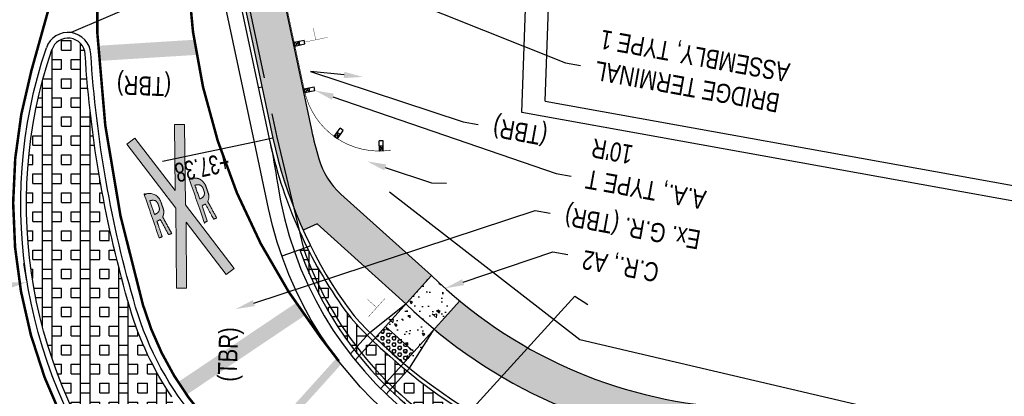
# Model space of a CAD drawing. Header units: feet. Extents: x 161194 to 165526, y 286511 to 289383.
# Tile 12 of 34: x 161402 to 161531, y 289077 to 289127. Entities that reach past the tile are written whole.
import ezdxf
from ezdxf import colors
from ezdxf.entities.mleader import LeaderData, LeaderLine
from ezdxf.lldxf.tags import DXFTag
from ezdxf.math import Vec2, Vec3

# ---------------------------------------------------------------- set-up
doc = ezdxf.new("R2010")
doc.units = ezdxf.units.FT
doc.header["$MEASUREMENT"] = 0
doc.linetypes.add('constlimit', pattern=[0])
doc.layers.add('DR_P_Storm_Sewer', color=1, linetype='Continuous', true_color=0xff0000)
for name, color, linetype in [('DR_P_Text', 1, 'Continuous'), ('DR_P_Underdrain', 1, 'Continuous'), ('PM_P_Cells', 7, 'Continuous'), ('PM_P_Edge_Line', 7, 'Continuous'), ('PM_X_Cells', 251, 'Continuous'), ('PV_P_Curb', 6, 'Continuous'), ('PV_P_EOP', 7, 'Continuous'), ('PV_P_Walk', 4, 'Continuous'), ('RD_P_GR_Rt', 1, 'grrtpr'), ('RD_P_Text', 1, 'Continuous'), ('RW_P_Const_Limits', 30, 'constlimit'), ('RW_P_Esmt_TMP', 8, 'esmtmppr'), ('RW_P_Fee_RW', 10, 'rowpr'), ('SC_Shading1', 247, 'Continuous'), ('SC_Shading2', 255, 'Continuous'), ('SN_P_Signs', 1, 'Continuous')]:
    doc.layers.add(name, color=color, linetype=linetype)
doc.styles.add('Slanted', font='font31.shx', dxfattribs={"height": 0.1})
doc.styles.add('Slanted-Normal', font='font31.shx', dxfattribs={"height": 0.1})
doc.styles.get("Standard").update_dxf_attribs({"font": 'font31.shx'})
doc.linetypes.add('esmtmppr', pattern='A,1.95,-0.05,["TMP",Slanted,S=1,R=0,X=0,Y=-0.06],-0.35,1.95', length=4.3)
tags = doc.linetypes.add('grrtpr', pattern='A,0.18,["●",Standard,S=0.134,R=0,X=0,Y=-0.0925],0.135', length=0.315).pattern_tags.tags
tags[4] = DXFTag(74, 10)
doc.linetypes.add('rowpr', pattern='A,1.95,-0.05,["R/W",Slanted,S=1,R=0,X=0,Y=-0.06],-0.4,1.95', length=4.35)
doc.dimstyles.new('COEC', dxfattribs={"dimscale": 13.9, "dimtxt": 0.18, "dimasz": 0.18, "dimexe": 0.18, "dimexo": 0.0625, "dimgap": 0.09, "dimtad": 1, "dimzin": 0, "dimdsep": 46, "dimtxsty": 'Standard', "dimcen": 0.09, "dimclrd": 256, "dimclre": 256, "dimclrt": 256, "dimaunit": 1, "dimadec": 4, "dimazin": 0, "dimtfac": 1, "dimtofl": 0, "dimtmove": 0, "dimatfit": 3, "dimfxl": 1, "dimtolj": 1, "dimtzin": 0, "dimlwd": -1, "dimlwe": -1, "dimarcsym": 0})
pattern_1 = [(90, (0, 0), (-5, 3.061616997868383e-16), []), (90, (1.25, 0), (-5, 3.061616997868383e-16), []), (0, (0, 0), (0, 5), [-1.25, 1.25]), (0, (0, 1.25), (0, 5), [-1.25, 1.25]), (0, (0, 2.5), (0, 5), [1.25, -1.25]), (0, (0, 3.75), (0, 5), [1.25, -1.25]), (90, (2.5, 0), (-5, 3.061616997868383e-16), [1.25, -1.25]), (90, (3.75, 0), (-5, 3.061616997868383e-16), [1.25, -1.25])]

# ---------------------------------------------------------------- blocks, each defined once
blk = doc.blocks.new('PMRR8')
at = {"layer": 'PM_X_Cells', "color": 7, "linetype": 'Continuous', "lineweight": 0, "flags": 128}
blk.add_lwpolyline([(0, 0.6666666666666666), (10, 4), (10.42163702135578, 2.735088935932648), (2.216370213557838, 0), (10.42163702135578, -2.735088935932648), (10, -4), (0, -0.6666666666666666), (-10, -4), (-10.42163702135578, -2.735088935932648), (-2.216370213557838, -6.063298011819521e-16), (-10.42163702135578, 2.735088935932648), (-10, 4), (0, 0.6666666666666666)], close=True, dxfattribs=at)
at = {"layer": 'PM_X_Cells', "color": 7, "linetype": 'Continuous', "lineweight": 0}
for points, weights, knots in [([(-3, 4.000000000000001), (0, 4.000000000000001), (3, 4), (3, 3.79775608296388), (3, 3.59551216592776), (2.849611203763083, 2.931794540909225), (2.490694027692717, 2.635821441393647), (2.012222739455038, 2.301870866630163), (1.500670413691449, 2.250000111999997), (0.9692050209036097, 2.250000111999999), (0.4377396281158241, 2.250000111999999), (-0.08592332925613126, 2.241882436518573), (-0.553968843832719, 2.670078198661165), (-1.776984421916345, 2.460039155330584), (-3, 2.250000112), (-3, 2.469718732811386), (-3, 2.689437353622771), (-1.884713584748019, 2.880975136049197), (-0.7694271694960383, 3.072512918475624), (-0.7694835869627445, 3.072503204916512), (-0.7695400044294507, 3.0724934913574), (-0.829025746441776, 3.306132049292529), (-0.842697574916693, 3.56250002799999), (-1.921348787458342, 3.562500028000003), (-3, 3.562500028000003), (-3, 3.781250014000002), (-3, 4.000000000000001)], [1, 1, 1, 1, 1, 0.9297229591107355, 1, 0.988004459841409, 1, 1, 1, 0.9720886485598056, 1, 1, 1, 1, 1, 1, 1, 1, 1, 0.9857846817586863, 1, 1, 1, 1, 1], [0, 0, 0, 0.07692307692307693, 0.07692307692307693, 0.1538461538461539, 0.1538461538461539, 0.2307692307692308, 0.2307692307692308, 0.3076923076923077, 0.3076923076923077, 0.3846153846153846, 0.3846153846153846, 0.4615384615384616, 0.4615384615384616, 0.5384615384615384, 0.5384615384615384, 0.6153846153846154, 0.6153846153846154, 0.6923076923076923, 0.6923076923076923, 0.7692307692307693, 0.7692307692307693, 0.8461538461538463, 0.8461538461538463, 0.9230769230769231, 0.9230769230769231, 1, 1, 1]), ([(0.09365853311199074, 3.562500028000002), (1.049787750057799, 3.562500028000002), (2.005916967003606, 3.562500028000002), (1.985371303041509, 3.048947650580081), (1.726718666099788, 2.842006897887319), (1.485813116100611, 2.679944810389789), (1.229060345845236, 2.687500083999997), (1.049787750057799, 2.687500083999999), (0.8705151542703, 2.687500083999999), (0.6137623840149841, 2.679944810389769), (0.3728568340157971, 2.842006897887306), (0.1142041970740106, 3.048947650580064), (0.09365853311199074, 3.562500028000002)], [1, 1, 1, 0.856571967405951, 1, 0.9829663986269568, 1, 1, 1, 0.9829663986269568, 1, 0.856571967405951, 1], [0, 0, 0, 0.1666666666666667, 0.1666666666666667, 0.3333333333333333, 0.3333333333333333, 0.5, 0.5, 0.6666666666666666, 0.6666666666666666, 0.8333333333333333, 0.8333333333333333, 1, 1, 1]), ([(3, -2.250000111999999), (0, -2.250000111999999), (-3, -2.250000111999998), (-3, -2.468750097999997), (-3, -2.687500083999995), (-1.921348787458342, -2.687500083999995), (-0.8426975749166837, -2.687500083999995), (-0.829025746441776, -2.943868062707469), (-0.7695400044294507, -3.177506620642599), (-0.7694835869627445, -3.177496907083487), (-0.7694271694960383, -3.177487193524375), (-1.884713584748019, -3.369024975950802), (-3, -3.560562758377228), (-3, -3.780281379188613), (-3, -3.999999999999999), (-1.776984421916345, -3.789960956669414), (-0.5539688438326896, -3.57992191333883), (-0.08592332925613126, -4.008117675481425), (0.437739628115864, -4.000000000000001), (0.9692050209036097, -4), (1.500670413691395, -4), (2.012222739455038, -3.948129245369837), (2.490694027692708, -3.614178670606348), (2.849611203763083, -3.318205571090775), (3.000000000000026, -2.654487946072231), (3, -2.452244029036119), (3, -2.250000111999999)], [1, 1, 1, 1, 1, 1, 1, 0.9857846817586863, 1, 1, 1, 1, 1, 1, 1, 1, 1, 0.9720886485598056, 1, 1, 1, 0.988004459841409, 1, 0.9297229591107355, 1, 1, 1], [0, 0, 0, 0.07692307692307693, 0.07692307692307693, 0.1538461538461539, 0.1538461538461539, 0.2307692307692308, 0.2307692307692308, 0.3076923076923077, 0.3076923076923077, 0.3846153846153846, 0.3846153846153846, 0.4615384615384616, 0.4615384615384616, 0.5384615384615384, 0.5384615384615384, 0.6153846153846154, 0.6153846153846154, 0.6923076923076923, 0.6923076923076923, 0.7692307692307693, 0.7692307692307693, 0.8461538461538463, 0.8461538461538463, 0.9230769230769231, 0.9230769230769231, 1, 1, 1]), ([(0.09365853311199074, -2.687500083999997), (1.049787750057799, -2.687500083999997), (2.005916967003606, -2.687500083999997), (1.985371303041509, -3.201052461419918), (1.726718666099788, -3.40799321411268), (1.485813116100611, -3.57005530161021), (1.229060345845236, -3.562500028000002), (1.049787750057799, -3.562500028), (0.8705151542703, -3.562500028), (0.6137623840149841, -3.570055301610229), (0.3728568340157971, -3.407993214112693), (0.1142041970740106, -3.201052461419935), (0.09365853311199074, -2.687500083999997)], [1, 1, 1, 0.856571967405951, 1, 0.9829663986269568, 1, 1, 1, 0.9829663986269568, 1, 0.856571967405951, 1], [0, 0, 0, 0.1666666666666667, 0.1666666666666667, 0.3333333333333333, 0.3333333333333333, 0.5, 0.5, 0.6666666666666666, 0.6666666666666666, 0.8333333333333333, 0.8333333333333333, 1, 1, 1])]:
    blk.add_rational_spline(points, weights, degree=2, knots=knots, dxfattribs=at)
blk = doc.blocks.new('*D1306')
at = {"layer": 'Defpoints', "color": 0, "transparency": 16777216}
for p in [(161402.9782644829, 289092.0298282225), (161403.1237642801, 289091.2052457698), (161389.3367522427, 289088.7724903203)]:
    blk.add_point(p, dxfattribs=at)
at = {"layer": 'DR_P_Text', "transparency": 16777216}
for p, q in [((161402.9499960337, 289092.1900323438), (161402.543843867, 289094.4917946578)), ((161389.1629839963, 289089.7572768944), (161388.7568318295, 289092.0590392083)), ((161391.6532188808, 289090.031493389), (161400.5162980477, 289091.5954076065))]:
    blk.add_line(p, q, dxfattribs=at)
for points in [[(161400.4438946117, 289092.0057353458), (161400.5887014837, 289091.1850798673), (161402.9782644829, 289092.0298282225)], [(161391.5808154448, 289090.4418211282), (161391.7256223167, 289089.6211656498), (161389.1912524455, 289089.597072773)]]:
    blk.add_solid(points, dxfattribs=at)
at = {"layer": 'DR_P_Text', "transparency": 16777216, "insert": (161395.6937799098, 289093.0292202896), "char_height": 2.5, "attachment_point": 5, "rotation": 190.0069856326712}
blk.add_mtext("\\A1;{\\W0.8;14.0'}", dxfattribs=at)

msp = doc.modelspace()

# ---------------------------------------------------------------- hatches: boundary and pattern name
at = {"layer": 'PM_P_Cells'}
h = msp.add_hatch(color=256, dxfattribs=at)
h.dxf.hatch_style = 1
edge = h.paths.add_edge_path(flags=17)
edge.add_spline(control_points=[(161420.3027064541, 289097.8474244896), (161419.3270930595, 289100.6843556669), (161418.3514796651, 289103.5212868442), (161418.5427303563, 289103.5870574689), (161418.7339810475, 289103.6528280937), (161419.4105285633, 289103.7264578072), (161419.807135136, 289103.483301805), (161420.278534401, 289103.1394406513), (161420.4939447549, 289102.6725630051), (161420.6667796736, 289102.1699860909), (161420.8396145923, 289101.6674091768), (161421.0175885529, 289101.174850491), (161420.7648784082, 289100.5929950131), (161421.3612306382, 289099.5047636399), (161421.9575828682, 289098.4165322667), (161421.749807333, 289098.3450787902), (161421.5420317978, 289098.2736253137), (161420.9982091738, 289099.2659999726), (161420.4543865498, 289100.2583746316), (161420.4544140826, 289100.2583244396), (161420.4544416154, 289100.2582742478), (161420.2528478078, 289100.1260416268), (161420.014861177, 289100.0297409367), (161420.3656433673, 289099.0097211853), (161420.7164255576, 289097.9897014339), (161420.5095660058, 289097.9185629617), (161420.3027064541, 289097.8474244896)], knot_values=[0, 0, 0, 0.07692307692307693, 0.07692307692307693, 0.1538461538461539, 0.1538461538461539, 0.2307692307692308, 0.2307692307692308, 0.3076923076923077, 0.3076923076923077, 0.3846153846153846, 0.3846153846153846, 0.4615384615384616, 0.4615384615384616, 0.5384615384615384, 0.5384615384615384, 0.6153846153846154, 0.6153846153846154, 0.6923076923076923, 0.6923076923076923, 0.7692307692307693, 0.7692307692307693, 0.8461538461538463, 0.8461538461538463, 0.9230769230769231, 0.9230769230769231, 1, 1, 1], weights=[1, 1, 1, 1, 1, 0.9297229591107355, 1, 0.988004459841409, 1, 1, 1, 0.9720886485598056, 1, 1, 1, 1, 1, 1, 1, 1, 1, 0.9857846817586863, 1, 1, 1, 1, 1], degree=2, periodic=0)
edge = h.paths.add_edge_path(flags=16)
edge.add_spline(control_points=[(161419.71035399, 289100.9152002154), (161419.3994164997, 289101.8193578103), (161419.0884790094, 289102.7235154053), (161419.5807981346, 289102.8710960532), (161419.8606053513, 289102.6938008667), (161420.092201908, 289102.5186933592), (161420.1685544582, 289102.2734397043), (161420.2268547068, 289102.1039116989), (161420.2851549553, 289101.9343836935), (161420.3757966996, 289101.6940440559), (161420.3008872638, 289101.4135299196), (161420.1893100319, 289101.1016386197), (161419.71035399, 289100.9152002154)], knot_values=[0, 0, 0, 0.1666666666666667, 0.1666666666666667, 0.3333333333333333, 0.3333333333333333, 0.5, 0.5, 0.6666666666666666, 0.6666666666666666, 0.8333333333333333, 0.8333333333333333, 1, 1, 1], weights=[1, 1, 1, 0.856571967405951, 1, 0.9829663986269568, 1, 1, 1, 0.9829663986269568, 1, 0.856571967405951, 1], degree=2, periodic=0)
edge = h.paths.add_edge_path()
edge.add_spline(control_points=[(161424.261753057, 289105.5538147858), (161425.2373664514, 289102.7168836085), (161426.2129798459, 289099.8799524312), (161426.4198393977, 289099.9510909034), (161426.6266989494, 289100.0222293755), (161426.2759167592, 289101.0422491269), (161425.9251345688, 289102.0622688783), (161426.1631211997, 289102.1585695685), (161426.3647150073, 289102.2908021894), (161426.3646874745, 289102.2908523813), (161426.3646599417, 289102.2909025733), (161426.9084825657, 289101.2985279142), (161427.4523051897, 289100.3061532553), (161427.6600807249, 289100.3776067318), (161427.8678562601, 289100.4490602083), (161427.27150403, 289101.5372915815), (161426.6751518, 289102.6255229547), (161426.9278619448, 289103.2073784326), (161426.7498879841, 289103.6999371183), (161426.5770530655, 289104.2025140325), (161426.4042181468, 289104.7050909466), (161426.1888077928, 289105.1719685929), (161425.7174085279, 289105.5158297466), (161425.3208019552, 289105.7589857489), (161424.6442544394, 289105.6853560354), (161424.4530037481, 289105.6195854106), (161424.261753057, 289105.5538147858)], knot_values=[0, 0, 0, 0.07692307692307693, 0.07692307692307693, 0.1538461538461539, 0.1538461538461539, 0.2307692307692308, 0.2307692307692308, 0.3076923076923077, 0.3076923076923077, 0.3846153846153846, 0.3846153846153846, 0.4615384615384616, 0.4615384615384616, 0.5384615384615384, 0.5384615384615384, 0.6153846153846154, 0.6153846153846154, 0.6923076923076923, 0.6923076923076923, 0.7692307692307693, 0.7692307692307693, 0.8461538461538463, 0.8461538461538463, 0.9230769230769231, 0.9230769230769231, 1, 1, 1], weights=[1, 1, 1, 1, 1, 1, 1, 0.9857846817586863, 1, 1, 1, 1, 1, 1, 1, 1, 1, 0.9720886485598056, 1, 1, 1, 0.988004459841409, 1, 0.9297229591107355, 1, 1, 1], degree=2, periodic=0)
edge = h.paths.add_edge_path(flags=16)
edge.add_spline(control_points=[(161425.6206273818, 289102.947728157), (161425.3096898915, 289103.8518857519), (161424.9987524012, 289104.7560433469), (161425.4910715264, 289104.9036239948), (161425.7708787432, 289104.7263288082), (161426.0024752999, 289104.5512213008), (161426.0788278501, 289104.3059676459), (161426.1371280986, 289104.1364396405), (161426.1954283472, 289103.9669116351), (161426.2860700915, 289103.7265719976), (161426.2111606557, 289103.4460578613), (161426.0995834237, 289103.1341665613), (161425.6206273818, 289102.947728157)], knot_values=[0, 0, 0, 0.1666666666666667, 0.1666666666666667, 0.3333333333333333, 0.3333333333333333, 0.5, 0.5, 0.6666666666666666, 0.6666666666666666, 0.8333333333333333, 0.8333333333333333, 1, 1, 1], weights=[1, 1, 1, 0.856571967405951, 1, 0.9829663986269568, 1, 1, 1, 0.9829663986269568, 1, 0.856571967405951, 1], degree=2, periodic=0)
h.paths.add_polyline_path([(161422.4792388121, 289101.7683705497), (161416.0750484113, 289110.1407929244), (161417.1340853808, 289110.9508660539), (161422.3888944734, 289104.0810701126), (161422.3069247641, 289112.7297923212), (161423.6401982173, 289112.742428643), (161423.7400971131, 289102.2019765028), (161430.1442875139, 289093.829554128), (161429.0852505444, 289093.0194809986), (161423.8304414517, 289099.8892769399), (161423.9124111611, 289091.2405547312), (161422.5791377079, 289091.2279184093)])
at = {"layer": 'SC_Shading1', "true_color": 0x7ac1d6}
h = msp.add_hatch(dxfattribs=at)
h.set_pattern_fill('BOX', color=133, scale=5)
h.set_pattern_definition(pattern_1)
edge = h.paths.add_edge_path()
edge.add_arc((161408.3518050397, 289121.8249670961), 2.251335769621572, 6.064819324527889, 161.3289172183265, ccw=False)
edge.add_arc((161561.5522458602, 289131.3969537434), 151.2499999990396, 183.5381555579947, 196.4559654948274)
edge.add_arc((161456.5376143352, 289100.3779730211), 41.75000000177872, 196.4559654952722, 214.0907049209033)
edge.add_line((161421.962298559, 289076.9769038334), (161422.3223780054, 289075.0095851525))
edge.add_arc((161422.8624971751, 289072.0586071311), 3.000000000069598, 100.3720735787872, 186.8004420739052)
edge.add_line((161419.8836033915, 289071.703372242), (161420.5125397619, 289066.4292995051))
edge.add_arc((161445.3366546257, 289069.3895902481), 25.00000000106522, 186.8004420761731, 201.8004420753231)
edge.add_line((161422.1245805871, 289060.1052152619), (161422.5948434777, 289058.9295004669))
edge.add_line((161422.5948434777, 289058.9295004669), (161420.8860018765, 289057.6566388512))
edge.add_line((161420.8860018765, 289057.6566388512), (161416.7582787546, 289062.816794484))
edge.add_arc((161466.1501050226, 289102.3264135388), 63.24999999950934, 161.3568806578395, 218.657090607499, ccw=False)
h = msp.add_hatch(dxfattribs=at)
h.set_pattern_fill('BOX', color=133, scale=5)
h.set_pattern_definition(pattern_1)
edge = h.paths.add_edge_path()
edge.add_arc((161493.4391397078, 289123.3076262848), 59.9999999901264, 206.4085460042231, 214.9135797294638)
edge.add_arc((161464.7385710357, 289103.2757178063), 24.99999999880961, 214.9135797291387, 224.5275905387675)
edge.add_arc((161498.9583876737, 289136.9358448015), 72.99999999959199, 224.5275905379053, 257.7962470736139)
edge.add_line((161483.5270039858, 289065.5854951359), (161483.526428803, 289064.5854953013))
edge.add_arc((161483.5537499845, 289112.0854874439), 47.49999999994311, 199.4241625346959, 269.96704445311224, ccw=False)
edge.add_line((161438.7573314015, 289096.2889409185), (161439.700413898, 289096.6214997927))
at = {"layer": 'SC_Shading1'}
h = msp.add_hatch(dxfattribs=at)
h.set_pattern_fill('AR-CONC', color=256, scale=0.5, angle=90)
h.set_pattern_definition([(140, (-7.448053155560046, 179.9741695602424), (0.3137606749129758, 3.586300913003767), [0.375, -4.125]), (85.00000000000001, (-7.448053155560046, 179.9741695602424), (-3.760960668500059, -0.6937566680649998), [0.3, -3.3]), (190.45144446, (-7.421906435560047, 180.2730279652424), (-3.447199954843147, 2.89254423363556), [0.31870096, -3.50571056]), (136.1842, (-8.448053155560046, 179.9741695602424), (0.827596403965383, 5.336206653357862), [0.5624999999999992, -6.187499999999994]), (186.63563549, (-8.379086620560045, 180.4188532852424), (-4.870593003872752, 4.673309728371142), [0.47805171, -5.258568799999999]), (81.18416399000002, (-8.448053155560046, 179.9741695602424), (-4.870593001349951, 4.673309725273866), [0.45, -4.950000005]), (111, (-8.198053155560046, 180.4741695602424), (2.013094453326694, 2.984535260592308), [0.375, -4.125]), (56.00000000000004, (-8.198053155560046, 180.4741695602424), (-3.625750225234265, 1.216576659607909), [0.3, -3.3]), (161.45144474, (-8.030295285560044, 180.7228808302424), (-1.612655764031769, 4.201111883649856), [0.3187009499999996, -3.505710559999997]), (127.5, (-7.448053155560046, 179.9741695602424), (-1.664469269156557, 0.06079927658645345), [0, -3.26, 0, -3.35, 0, -3.3125]), (97.49999999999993, (-7.448053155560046, 179.9741695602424), (-1.972058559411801, 1.315347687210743), [0, -1.91, 0, -3.185, 0, -1.2625]), (57.49999999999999, (-7.448053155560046, 178.8591695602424), (0.1127743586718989, 2.669112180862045), [0, -1.249999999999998, 0, -3.899999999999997, 0, -5.174999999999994]), (47.5, (-7.448053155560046, 178.3591695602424), (-0.5005249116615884, 2.915930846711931), [0, -1.625, 0, -2.59, 0, -3.675])])
edge = h.paths.add_edge_path()
edge.add_line((161452.6648644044, 289089.1952991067), (161456.0107333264, 289092.9159744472))
edge.add_arc((161498.9583876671, 289136.9358447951), 61.49999999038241, 225.7063595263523, 230.3658368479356)
edge.add_line((161459.7285645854, 289089.5726631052), (161456.3826956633, 289085.8519877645))
edge.add_line((161456.3826956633, 289085.8519877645), (161453.1393784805, 289080.749828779))
edge.add_arc((161498.9583876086, 289136.9358447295), 72.49999990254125, 225.2690195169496, 230.8031768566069, ccw=False)
edge.add_line((161447.9344147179, 289085.4304646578), (161452.6648644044, 289089.1952991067))
h = msp.add_hatch(dxfattribs=at)
h.set_pattern_fill('HEX', color=256, scale=2)
h.set_pattern_definition([(0, (0, 0), (0, 0.4330127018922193), [0.25, -0.5]), (120, (0, 0), (-0.375, -0.2165063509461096), [0.25, -0.4999999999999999]), (59.99999999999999, (0.25, 0), (-0.3749999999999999, 0.2165063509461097), [0.25, -0.5])])
h.paths.add_polyline_path([(161449.9876123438, 289086.2181395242), (161453.7054436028, 289082.8748281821), (161452.3681190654, 289081.387695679), (161448.650287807, 289084.7310070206)])
at = {"layer": 'SC_Shading2'}
h = msp.add_hatch(color=256, dxfattribs=at)
h.dxf.hatch_style = 1
edge = h.paths.add_edge_path()
edge.add_line((161428.9630047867, 289140.5068905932), (161434.284475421, 289140.3195178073))
edge.add_line((161434.284475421, 289140.3195178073), (161440.2897857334, 289112.0264682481))
edge.add_arc((161493.4391397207, 289123.3076262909), 54.33340000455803, 191.9834077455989, 196.1052187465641)
edge.add_arc((161450.8456531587, 289111.0094451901), 10.00000000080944, 196.1052187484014, 228.0360981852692)
edge.add_line((161444.1590304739, 289103.5737826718), (161456.0107333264, 289092.9159744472))
edge.add_line((161456.0107333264, 289092.9159744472), (161452.6674219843, 289089.1981431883))
edge.add_line((161452.6674219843, 289089.1981431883), (161441.0223628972, 289099.6701241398))
edge.add_line((161441.0223628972, 289099.6701241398), (161439.19917066, 289098.8479501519))
edge.add_arc((161493.4391397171, 289123.3076262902), 59.5000000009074, 191.9834077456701, 204.2731363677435, ccw=False)
edge.add_line((161435.2357774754, 289110.9537352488), (161428.9630047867, 289140.5068905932))
h = msp.add_hatch(color=256, dxfattribs=at)
h.dxf.hatch_style = 1
edge = h.paths.add_edge_path()
edge.add_line((161456.382695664, 289085.8519877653), (161459.7285645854, 289089.5726631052))
edge.add_arc((161498.9583876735, 289136.935844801), 61.49999999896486, 230.3658368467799, 266.1199674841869)
edge.add_arc((161489.6540933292, 288999.7510055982), 76.0000000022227, 68.7922728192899, 86.119967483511, ccw=False)
edge.add_arc((161489.6540933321, 288999.7510056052), 75.99999999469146, 57.40915933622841, 68.79227281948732, ccw=False)
edge.add_line((161530.5904371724, 289063.7839326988), (161527.8972566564, 289059.5712401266))
edge.add_arc((161489.6540933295, 288999.7510055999), 71.00000000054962, 57.40915933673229, 69.60580685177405)
edge.add_arc((161489.6540933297, 288999.7510055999), 71.0000000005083, 69.60580685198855, 86.11996748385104)
edge.add_arc((161498.9583876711, 289136.9358447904), 66.49999998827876, 230.1905825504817, 266.1199674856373, ccw=False)

# ---------------------------------------------------------------- linework, layer by layer
at = {"layer": 'DR_P_Storm_Sewer', "elevation": 960.3745418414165, "flags": 128}
msp.add_lwpolyline([(161433.3190827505, 289117.5757846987), (161433.8081866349, 289117.6795989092)], dxfattribs=at)
at = {"layer": 'DR_P_Underdrain', "flags": 128}
msp.add_lwpolyline([(161429.4779924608, 289140.488757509), (161434.0723601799, 289118.843136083)], dxfattribs=at)
msp.add_lwpolyline([(161435.0758963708, 289114.1151374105), (161435.7248813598, 289111.0575494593), (161439.2288726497, 289096.4552203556, 0.1605263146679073), (161457.2056682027, 289073.165330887)], format="xyb", dxfattribs=at)
at = {"layer": 'PM_P_Edge_Line', "color": 2, "const_width": 0.333}
for points in [[(161431.848290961, 289068.2901244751, -0.0213555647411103), (161426.2370619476, 289074.2652074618, -0.1064213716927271), (161418.1761050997, 289089.0468385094, -0.08077674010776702), (161412.1448344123, 289136.6576955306), (161413.0334326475, 289161.8942814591)], [(161419.2580868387, 289057.1217349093, 0.00858480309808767), (161417.1987756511, 289059.5623240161, -0.2526345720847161), (161403.5360952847, 289119.7759345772), (161408.4054128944, 289137.2484772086, 0.0592170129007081), (161411.9781467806, 289160.3417381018)]]:
    msp.add_lwpolyline(points, format="xyb", dxfattribs=at)
at = {"layer": 'PM_P_Edge_Line', "const_width": 0.333333, "flags": 128}
msp.add_lwpolyline([(161443.874086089, 289081.6630570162), (161441.4933302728, 289084.7682524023, -0.1740513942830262), (161424.0014012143, 289139.4774413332), (161424.0437477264, 289140.6801011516)], format="xyb", dxfattribs=at)
at = {"layer": 'PM_P_Edge_Line', "flags": 128}
for points, const_width in [([(161425.0465645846, 289122.8694171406), (161412.3431085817, 289122.0758297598)], 2), ([(161423.3348950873, 289078.071484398), (161438.8109912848, 289088.468746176)], 2), ([(161431.1790534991, 289067.5459185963), (161443.874086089, 289081.6630570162)], 1)]:
    msp.add_lwpolyline(points, dxfattribs=dict(at, const_width=const_width))
at = {"layer": 'PV_P_Curb', "flags": 128}
for points in [[(161404.7091944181, 289051.0915181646, -0.2787139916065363), (161392.2243830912, 289132.9039810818, 0.04797129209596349), (161396.9762044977, 289148.4675263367)], [(161428.4480171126, 289140.5250236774), (161434.746673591, 289110.8499210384, 0.1003869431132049), (161444.2381648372, 289088.9672117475, 0.04197365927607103), (161446.9157498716, 289085.7444016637, 0.1834999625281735), (161494.0186532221, 289064.1031665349)], [(161428.9630047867, 289140.5068905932), (161435.2357774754, 289110.9537352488, 0.1003869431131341), (161444.6481729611, 289089.2533818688, 0.04197365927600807), (161447.2722062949, 289086.0950279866)], [(161421.962298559, 289076.9769038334, -0.07709828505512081), (161416.4977890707, 289088.5511013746, -0.05626467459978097), (161410.5965133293, 289121.9667196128)]]:
    msp.add_lwpolyline(points, format="xyb", dxfattribs=at)
at = {"layer": 'PV_P_Curb'}
for points in [[(161420.8860018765, 289057.6566388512), (161416.7582787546, 289062.816794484, -0.2553625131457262), (161406.2189526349, 289122.5456982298, -0.2553625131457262)], [(161434.8258955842, 289110.4823538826, -0.01726634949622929), (161435.819603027, 289105.0488892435, 0.3981266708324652), (161487.9443740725, 289064.0356703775, -0.03983335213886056), (161493.9890522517, 289064.1051802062)]]:
    msp.add_lwpolyline(points, format="xyb", dxfattribs=at)
at = {"layer": 'PV_P_Curb', "flags": 128}
for points in [[(161435.2357774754, 289110.9537352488), (161432.7902580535, 289110.4346641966)], [(161439.700413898, 289096.6214997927), (161440.1482366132, 289096.8438841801)], [(161438.7573314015, 289096.2889409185), (161436.3996251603, 289095.4575437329)], [(161439.700413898, 289096.6214997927), (161438.7573314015, 289096.2889409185)]]:
    msp.add_lwpolyline(points, dxfattribs=at)
at = {"layer": 'PV_P_Curb'}
for centre, radius, start, end in [((161466.1501050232, 289102.3264135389), 80.5, 157.5287626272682, 219.8243529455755), ((161408.3508908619, 289121.8264351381), 2.25, 3.574633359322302, 161.3568806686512), ((161483.5537499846, 289112.085487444), 47.5, 199.4241625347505, 269.9670444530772), ((161498.9583876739, 289136.9358448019), 72.5, 224.5275905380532, 266.1199674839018)]:
    msp.add_arc(centre, radius, start, end, dxfattribs=at)
at = {"layer": 'PV_P_EOP'}
for points in [[(161398.9042153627, 289147.9128309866, -0.04751138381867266), (161394.0725261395, 289132.1395418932, 0.2849133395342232), (161407.4085097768, 289051.0095061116, -0.160694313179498), (161426.9002953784, 289004.8265932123)], [(161658.5831516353, 288973.8277281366, 0.06702937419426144), (161615.8458183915, 288983.3006019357, -0.01041768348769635), (161612.1165524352, 288983.6940082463), (161598.6570213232, 288985.3980866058, -0.05237158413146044), (161583.5049139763, 288988.9552042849, -0.2162315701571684), (161547.6082526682, 289023.1511213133, 0.2873717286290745), (161493.8833180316, 289062.107750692, 0.03050226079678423), (161486.2650136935, 289062.1590510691, -0.3695392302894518), (161434.6433615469, 289101.7040664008), (161432.7902580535, 289110.4346641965), (161426.3880664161, 289140.5975560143)], [(161428.1338041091, 289047.395348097), (161416.1726049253, 289062.3483009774, -0.2553625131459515), (161405.5083065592, 289122.7854525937)], [(161450.118300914, 289052.7243113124), (161443.3640269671, 289057.4483171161, -0.06237231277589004), (161425.479548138, 289073.6123883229, -0.1064213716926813), (161417.2170673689, 289088.7635601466, -0.05626467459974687), (161411.3450541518, 289122.0134811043)]]:
    msp.add_lwpolyline(points, format="xyb", dxfattribs=at)
msp.add_arc((161408.3508908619, 289121.8264351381), 3, 3.574633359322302, 161.3568806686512, dxfattribs=at)
at = {"layer": 'PV_P_Walk', "flags": 128}
msp.add_lwpolyline([(161434.284475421, 289140.3195178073), (161440.2897857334, 289112.0264682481, 0.01798673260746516), (161441.2381142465, 289108.235423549, 0.1402332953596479), (161444.1590304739, 289103.5737826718), (161456.0107333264, 289092.9159744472, 0.1781883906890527), (161494.7968305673, 289075.5768076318, -0.07575072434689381), (161517.1471164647, 289070.6039072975)], format="xyb", dxfattribs=at)
for points in [[(161441.0223628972, 289099.6701241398), (161439.19917066, 289098.8479501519)], [(161441.0223628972, 289099.6701241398), (161452.6674219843, 289089.1981431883)], [(161446.0028909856, 289081.7870470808), (161456.0107333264, 289092.9159744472)], [(161447.9344147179, 289085.4304646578), (161452.6648644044, 289089.1952991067)], [(161449.3604710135, 289078.0431289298), (161459.7285645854, 289089.5726631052)], [(161445.3740983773, 289082.5833400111), (161447.9344147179, 289085.4304646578)], [(161449.9876123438, 289086.2181395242), (161453.7054436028, 289082.8748281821)], [(161453.1393784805, 289080.749828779), (161456.3826956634, 289085.8519877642)], [(161448.650287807, 289084.7310070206), (161452.3681190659, 289081.3876956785)], [(161450.0740421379, 289077.3411114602), (161453.1393784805, 289080.749828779)]]:
    msp.add_lwpolyline(points, dxfattribs=at)
at = {"layer": 'PV_P_Walk'}
msp.add_lwpolyline([(161452.6648644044, 289089.1952991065, 0.1773995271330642), (161494.4584925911, 289070.5882680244, -0.07218158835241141), (161514.3959641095, 289066.3005347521)], format="xyb", dxfattribs=at)
at = {"layer": 'RD_P_GR_Rt', "linetype": 'Continuous', "const_width": 0.08, "flags": 128}
msp.add_lwpolyline([(161436.7728965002, 289129.3984395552), (161439.3680320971, 289117.1707958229, 0.398871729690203), (161450.708460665, 289109.3690675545)], format="xyb", dxfattribs=at)
at = {"layer": 'RD_P_GR_Rt', "flags": 128}
for points in [[(161438.0185076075, 289123.5291591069), (161439.3227742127, 289123.805981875)], [(161438.1223171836, 289123.040054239), (161438.0185076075, 289123.5291591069)], [(161438.0185076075, 289123.5291591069), (161438.7744504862, 289123.1784656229)], [(161438.6706409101, 289123.667570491), (161438.1223171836, 289123.040054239)], [(161438.1223171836, 289123.040054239), (161439.4265837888, 289123.316877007)], [(161438.7744504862, 289123.1784656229), (161438.6706409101, 289123.667570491)], [(161439.4265837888, 289123.316877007), (161439.3227742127, 289123.805981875)], [(161439.3161273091, 289117.4153482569), (161440.6203939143, 289117.692171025)], [(161439.4199368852, 289116.926243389), (161439.3161273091, 289117.4153482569)], [(161439.3161273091, 289117.4153482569), (161440.0720701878, 289117.0646547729)], [(161439.9682606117, 289117.553759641), (161439.4199368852, 289116.926243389)], [(161440.0720701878, 289117.0646547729), (161439.9682606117, 289117.553759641)], [(161440.7242034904, 289117.2030661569), (161440.6203939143, 289117.692171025)], [(161439.4199368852, 289116.926243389), (161440.7242034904, 289117.2030661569)], [(161443.2763354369, 289111.1499396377), (161444.0320405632, 289112.2484167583)], [(161444.4439736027, 289111.965024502), (161444.0320405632, 289112.2484167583)], [(161443.2763354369, 289111.1499396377), (161444.0661210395, 289111.4157859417)], [(161443.6882684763, 289110.8665473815), (161443.2763354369, 289111.1499396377)], [(161444.0661210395, 289111.4157859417), (161443.654188, 289111.699178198)], [(161443.654188, 289111.699178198), (161443.6882684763, 289110.8665473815)], [(161443.6882684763, 289110.8665473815), (161444.4439736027, 289111.965024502)], [(161449.6705274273, 289110.5922496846), (161449.1707710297, 289110.5766438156)], [(161449.2123862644, 289109.2439734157), (161449.1707710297, 289110.5766438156)], [(161449.6913350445, 289109.9259144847), (161449.1915786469, 289109.9103086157)], [(161449.1915786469, 289109.9103086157), (161449.7121426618, 289109.2595792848)], [(161449.2123862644, 289109.2439734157), (161449.6913350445, 289109.9259144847)], [(161449.7121426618, 289109.2595792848), (161449.6705274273, 289110.5922496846)], [(161449.7121426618, 289109.2595792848), (161449.2123862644, 289109.2439734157)]]:
    msp.add_lwpolyline(points, dxfattribs=at)
at = {"layer": 'RD_P_Text', "flags": 128}
for points in [[(161417.7693733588, 289128.6631729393), (161408.7442469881, 289124.8005351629)], [(161432.7902580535, 289110.4346641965), (161420.7503675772, 289107.8791504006)]]:
    msp.add_lwpolyline(points, dxfattribs=at)
at = {"layer": 'RW_P_Const_Limits', "flags": 128}
msp.add_lwpolyline([(161416.6485474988, 288757.6250089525), (161417.6922561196, 288787.6130524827), (161438.3532619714, 288786.8939635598), (161438.5972597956, 288793.8236105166), (161446.0845818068, 288807.5405735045), (161447.3883913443, 288844.5693454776), (161585.4555437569, 288839.7880729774), (161585.6629496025, 288845.7772598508), (161587.7041017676, 288903.7504608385), (161669.4567214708, 288900.8720830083), (161669.3843068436, 288898.8153393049), (161688.7342659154, 288898.1370014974), (161685.5694113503, 288808.24777675), (161720.5822771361, 288807.0150302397, 0.05527215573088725), (161745.0058036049, 288681.2769272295), (161753.8199854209, 288662.1553636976), (161751.1262045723, 288660.338471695), (161757.7616477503, 288642.4707222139), (161761.4405209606, 288639.1310084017), (161774.3627886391, 288644.7007002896), (161822.7330282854, 288660.8492850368), (161845.1253330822, 288674.2415155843), (161830.4357324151, 288698.8030712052), (161825.5500758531, 288731.7637732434), (161831.2137482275, 288732.6969287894), (161823.5730659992, 288765.9173054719), (161851.8960672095, 288777.5325115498), (161816.4192443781, 288864.0406707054), (161812.2379287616, 288917.6410658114), (161814.5794109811, 288982.5403279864), (161806.568, 288982.605), (161807.4083870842, 289005.7609042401), (161812.3454514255, 289005.5825981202), (161814.1600000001, 289045.1779999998), (161814.8360210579, 289045.1232414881), (161816.2141521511, 289083.321136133), (161806.2196393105, 289083.6730268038), (161806.8722809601, 289101.7438244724), (161778.9889030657, 289102.7508554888), (161789.0147506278, 289368.8675711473), (161761.0346007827, 289369.9217128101), (161751.5924847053, 289119.2990194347), (161715.4934064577, 289120.6027671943), (161714.3223979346, 289088.1790656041), (161651.8819597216, 289090.3674608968), (161653.66115176, 289139.6309741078), (161642.6683892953, 289140.0279867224), (161640.8905269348, 289090.7530299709), (161588.1886211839, 289092.6103220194), (161467.8924595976, 289114.295520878), (161469.9859442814, 289173.7514189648), (161430.3448375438, 289180.9813183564), (161362.2579997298, 289183.3787045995), (161360.8345553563, 289142.9522499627), (161368.2908745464, 289143.0117256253), (161366.4502846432, 289100.3522430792), (161359.3384401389, 289100.4619109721), (161358.2221753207, 289068.7594926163), (161358.2428971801, 289068.7587629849), (161367.762230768, 289068.0275814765), (161367.7137430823, 289065.7856941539), (161366.7142282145, 289065.8189375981), (161366.5412324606, 289057.8202677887), (161367.5407473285, 289057.7870243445), (161367.4667433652, 289054.3653607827), (161361.4715354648, 289054.3262681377), (161361.0375463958, 289042.3880607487), (161333.9495131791, 289042.9702308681), (161327.3005573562, 289043.1131287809), (161326.710543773, 289026.3564800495), (161339.0348951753, 289026.2447793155), (161355.4068255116, 289017.2203488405), (161354.4524809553, 288990.1165380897), (161351.724800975, 288990.1412601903), (161298.4885839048, 288990.6237622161), (161298.6154665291, 289004.6231872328), (161237.8112885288, 289005.1742808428), (161230.8207927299, 289001.2374743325), (161230.5333541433, 288969.5233214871), (161230.4038926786, 288955.2393635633), (161243.1955362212, 288955.1234275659, -0.2289954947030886), (161318.8696831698, 288917.6975216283, 0.09519770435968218), (161353.7752514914, 288887.101713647), (161364.6104598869, 288880.755028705), (161363.3540856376, 288845.0734400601), (161357.3522827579, 288845.1278369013), (161356.6130632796, 288824.1336742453), (161362.6148661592, 288824.0792774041), (161361.8173069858, 288801.4282414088, 0.111131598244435), (161356.1348492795, 288779.7669147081), (161355.7829601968, 288769.7731079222), (161360.6966151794, 288769.6000946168), (161360.3447260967, 288759.606287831), (161416.6485051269, 288757.6237915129)], format="xyb", dxfattribs=at)
at = {"layer": 'RW_P_Esmt_TMP', "ltscale": 0.9, "flags": 128}
for points in [[(161470.9464904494, 289115.7772214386), (161473.1568717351, 289178.5530351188), (161453.2309585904, 289181.0091329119)], [(161470.9464904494, 289115.7772214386), (161588.4023063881, 289094.6040377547), (161638.9622006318, 289092.8239054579)]]:
    msp.add_lwpolyline(points, dxfattribs=at)
at = {"layer": 'RW_P_Fee_RW', "ltscale": 0.9, "flags": 128}
msp.add_lwpolyline([(161647.0243192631, 288995.7201362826), (161596.6147214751, 289005.6189806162), (161583.8657778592, 289012.2224119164), (161545.2005970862, 289057.3234462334), (161518.5941176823, 289074.3330073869), (161475.491445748, 289084.4424867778), (161450.5147117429, 289103.8665118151)], dxfattribs=at)
at = {"layer": 'SN_P_Signs', "const_width": 0.04199999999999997, "flags": 128}
for points in [[(161440.5134661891, 289125.4215228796), (161440.8456716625, 289123.8563904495)], [(161439.2805392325, 289123.5241849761), (161442.4108040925, 289124.1885959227)], [(161447.6549743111, 289089.7558433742), (161448.844680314, 289088.6859837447)], [(161447.7748206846, 289087.4962777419), (161449.9145399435, 289089.8756897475)]]:
    msp.add_lwpolyline(points, dxfattribs=at)

# ---------------------------------------------------------------- block references
at = {"layer": 'PM_P_Cells', "rotation": 108.9779628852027}
msp.add_blockref('PMRR8', (161423.1096679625, 289101.9851735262), dxfattribs=at)

# ---------------------------------------------------------------- texts
at = {"layer": 'DR_P_Text', "char_height": 2.499999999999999, "attachment_point": 5, "style": 'Slanted-Normal'}
for insert, rotation in [((161418.3208810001, 289118.1802008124), 177.98333333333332), ((161429.7033038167, 289082.5323054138), 88.20990493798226)]:
    msp.add_mtext('{\\W0.8;(TBR)}', dxfattribs=dict(at, insert=insert, rotation=rotation))
at = {"layer": 'RD_P_Text', "insert": (161425.9668341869, 289107.1121335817), "char_height": 2.499999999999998, "attachment_point": 5, "rotation": 191.98340775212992}
msp.add_mtext_dynamic_manual_height_columns('{\\W0.7;+37.38}', width=7.851670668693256, gutter_width=9.999999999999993, heights=[0], dxfattribs=at)

# ---------------------------------------------------------------- dimensions: what is measured, and where the dimension line sits
at = {"layer": 'DR_P_Text'}
dim = msp.add_aligned_dim(p1=(161389.3367522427, 289088.7724903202), p2=(161403.1237642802, 289091.2052457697), distance=0.8373209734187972, text="{\\W0.8;14.0'}", dimstyle='COEC', override={"dimscale": 20, "dimtxt": 0.125, "dimasz": 0.125, "dimexe": 0.125, "dimexo": 0.05, "dimgap": 0.05}, dxfattribs=at)
dim.commit()
dim.dimension.update_dxf_attribs({"geometry": '*D1306', "text_midpoint": (161395.6937799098, 289093.0292202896)})

# ---------------------------------------------------------------- leaders
ml = msp.add_multileader_mtext('Standard', dxfattribs=at)
ml.set_content('{\\W0.8;BRIDGE TERMINAL \\PASSEMBLY, TYPE 1}', color=256, style='Slanted-Normal')
ml.set_leader_properties()
ml.build(insert=Vec2(0, 0))
ml.multileader.update_dxf_attribs({"dogleg_length": 0.1, "arrow_head_size": 2.5, "scale": 20})
ctx = ml.context
ctx.base_point, ctx.scale, ctx.char_height, ctx.arrow_head_size, ctx.plane_origin, ctx.plane_x_axis, ctx.plane_y_axis = Vec3(161505.8692808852, 289115.022788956), 20, 2.5, 2.5, Vec3(161459.664219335, 289098.6470285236), Vec3(-0.9841378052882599, 0.1774056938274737), Vec3(-0.1774056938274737, -0.9841378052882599)
ctx.text_align_type = 2
notes = []
notes.append((ctx, [(0, (1, 1, 0), (161473.6114306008, 289120.8377533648), (0.9841378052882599, -0.1774056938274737), 2, [(2, [(161436.8313443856, 289135.544498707), (161473.6114303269, 289120.8377538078)], 0, [])])]))
ctx.mtext.insert, ctx.mtext.text_direction, ctx.mtext.rotation, ctx.mtext.alignment, ctx.mtext.flow_direction = Vec3(161477.2769453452, 289118.6245867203), Vec3(-0.9841378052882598, 0.1774056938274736), 2.963242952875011, 3, 5
ml = msp.add_multileader_mtext('Standard', dxfattribs=at)
ml.set_content('{\\W0.8;(TBR)}', color=256, style='Slanted-Normal')
ml.set_leader_properties()
ml.build(insert=Vec2(0, 0))
ml.multileader.update_dxf_attribs({"dogleg_length": 0.1, "arrow_head_size": 2.5, "scale": 20})
ctx = ml.context
ctx.base_point, ctx.scale, ctx.char_height, ctx.arrow_head_size, ctx.plane_origin, ctx.plane_x_axis, ctx.plane_y_axis = Vec3(161473.125149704, 289110.7620977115), 20, 2.5, 2.5, Vec3(161448.475873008, 289088.5440287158), Vec3(-0.9841378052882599, 0.1774056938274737), Vec3(-0.1774056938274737, -0.9841378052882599)
ctx.text_align_type = 2
notes.append((ctx, [(0, (1, 1, 0), (161460.1907671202, 289113.0937154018), (0.9841378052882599, -0.1774056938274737), 2, [(2, [(161447.0444440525, 289118.9815451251), (161440.1621549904, 289119.6999499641), (161460.1907668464, 289113.0937158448)], 0, [])])]))
ctx.mtext.insert, ctx.mtext.text_direction, ctx.mtext.rotation, ctx.mtext.alignment, ctx.mtext.flow_direction = Vec3(161463.9055612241, 289111.1539203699), Vec3(-0.9841378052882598, 0.1774056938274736), 2.963242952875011, 3, 5
ml = msp.add_multileader_mtext('Standard', dxfattribs=at)
ml.set_content("{\\W0.8;A.A., TYPE T\\P10'R}", color=256, style='Slanted-Normal')
ml.set_leader_properties()
ml.build(insert=Vec2(0, 0))
ml.multileader.update_dxf_attribs({"dogleg_length": 0.1, "arrow_head_size": 2.5, "scale": 20})
ctx = ml.context
ctx.base_point, ctx.scale, ctx.char_height, ctx.arrow_head_size, ctx.plane_origin, ctx.plane_x_axis, ctx.plane_y_axis = Vec3(161497.5041868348, 289101.7708815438), 20, 2.5, 2.5, Vec3(161458.720579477, 289084.7722214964), Vec3(-0.9841378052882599, 0.1774056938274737), Vec3(-0.1774056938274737, -0.9841378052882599)
ctx.text_align_type = 2
notes.append((ctx, [(0, (1, 1, 0), (161472.3852409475, 289106.2989506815), (0.9841378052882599, -0.1774056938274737), 2, [(2, [(161440.7242034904, 289117.2030661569), (161472.3852406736, 289106.2989511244)], 0, [])])]))
ctx.mtext.insert, ctx.mtext.text_direction, ctx.mtext.rotation, ctx.mtext.alignment, ctx.mtext.flow_direction = Vec3(161476.1000350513, 289104.3591556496), Vec3(-0.9841378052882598, 0.1774056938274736), 2.963242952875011, 3, 5
ml = msp.add_multileader_mtext('Standard', dxfattribs=at)
ml.set_content('{\\W0.8;Ex. G.R. (TBR)}', color=256, style='Slanted-Normal')
ml.set_leader_properties()
ml.build(insert=Vec2(0, 0))
ml.multileader.update_dxf_attribs({"dogleg_length": 0.1, "arrow_head_size": 2.5, "scale": 20})
ctx = ml.context
ctx.base_point, ctx.scale, ctx.char_height, ctx.arrow_head_size, ctx.plane_origin, ctx.plane_x_axis, ctx.plane_y_axis = Vec3(161496.2723355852, 289096.634528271), 20, 2.5, 2.5, Vec3(161431.7694267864, 289058.0589759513), Vec3(-0.9841378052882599, 0.1774056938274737), Vec3(-0.1774056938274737, -0.9841378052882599)
ctx.text_align_type = 2
notes.append((ctx, [(0, (1, 1, 0), (161469.6225086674, 289101.4385618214), (0.9841378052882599, -0.1774056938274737), 2, [(0, [(161430.3379978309, 289088.4964923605)], 0, [])])]))
ctx.mtext.insert, ctx.mtext.text_direction, ctx.mtext.rotation, ctx.mtext.alignment, ctx.mtext.flow_direction = Vec3(161473.3373027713, 289099.4987667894), Vec3(-0.9841378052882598, 0.1774056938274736), 2.963242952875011, 3, 5
ml = msp.add_multileader_mtext('Standard', dxfattribs=at)
ml.set_content('{\\W0.8; }', color=256, style='Slanted-Normal')
ml.set_leader_properties()
ml.build(insert=Vec2(0, 0))
ml.multileader.update_dxf_attribs({"dogleg_length": 0.1, "arrow_head_size": 2.5, "scale": 20})
ctx = ml.context
ctx.base_point, ctx.scale, ctx.char_height, ctx.arrow_head_size, ctx.plane_origin, ctx.plane_x_axis, ctx.plane_y_axis = Vec3(161458.0115248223, 289105.022296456), 20, 2.5, 2.5, Vec3(161519.723584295, 289152.8281609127), Vec3(0.9994401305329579, -0.0334578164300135), Vec3(0.0334578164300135, 0.9994401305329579)
notes.append((ctx, [(1, (1, 1, 0), (161456.0126445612, 289105.0892120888), (0.9994401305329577, -0.03345781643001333), 2, [(0, [(161447.5914509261, 289107.8880094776)], 0, [])])]))
ctx.mtext.insert, ctx.mtext.text_direction, ctx.mtext.rotation, ctx.mtext.flow_direction = Vec3(161460.0522273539, 289106.2046809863), Vec3(0.9994401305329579, -0.03345781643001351), 6.249721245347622, 5
ml = msp.add_multileader_mtext('Standard', dxfattribs=at)
ml.set_content('{\\W0.8;C.R., A2}', color=256, style='Slanted-Normal')
ml.set_leader_properties()
ml.build(insert=Vec2(0, 0))
ml.multileader.update_dxf_attribs({"dogleg_length": 0.1, "arrow_head_size": 2.5, "scale": 20})
ctx = ml.context
ctx.base_point, ctx.scale, ctx.char_height, ctx.arrow_head_size, ctx.plane_origin, ctx.plane_x_axis, ctx.plane_y_axis = Vec3(161489.9947509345, 289092.7612790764), 20, 2.5, 2.5, Vec3(161434.1147638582, 289052.6313149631), Vec3(-0.9841378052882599, 0.1774056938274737), Vec3(-0.1774056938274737, -0.9841378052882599)
ctx.text_align_type = 2
notes.append((ctx, [(0, (1, 1, 0), (161471.9678457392, 289096.0109008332), (0.9841378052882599, -0.1774056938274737), 2, [(0, [(161457.8160683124, 289091.2241443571)], 0, [])])]))
ctx.mtext.insert, ctx.mtext.text_direction, ctx.mtext.rotation, ctx.mtext.alignment, ctx.mtext.flow_direction = Vec3(161475.6333604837, 289093.7977341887), Vec3(-0.9841378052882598, 0.1774056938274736), 2.963242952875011, 3, 5
ml = msp.add_multileader_mtext('Standard', dxfattribs=at)
ml.set_content('{\\W0.8; }', color=256, style='Slanted-Normal')
ml.set_leader_properties()
ml.build(insert=Vec2(0, 0))
ml.multileader.update_dxf_attribs({"dogleg_length": 0.1, "arrow_head_size": 2.5, "scale": 20})
ctx = ml.context
ctx.base_point, ctx.scale, ctx.char_height, ctx.arrow_head_size, ctx.plane_origin, ctx.plane_x_axis, ctx.plane_y_axis = Vec3(161476.5458868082, 289089.1030797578, 959.42), 20, 2.5, 2.5, Vec3(161547.2997133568, 289103.5371936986, 959.42), Vec3(0.8455579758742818, -0.5338836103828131), Vec3(0.5338836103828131, 0.8455579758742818)
notes.append((ctx, [(1, (1, 1, 0), (161474.8547708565, 289090.1708469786, 959.42), (0.845557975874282, -0.533883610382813), 2, [(0, [(161458.1497874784, 289071.8510192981, 959.42)], 0, [])])]))
ctx.mtext.insert, ctx.mtext.text_direction, ctx.mtext.rotation, ctx.mtext.flow_direction = Vec3(161478.904357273, 289089.0922600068, 959.42), Vec3(0.8455579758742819, -0.5338836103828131), 5.719998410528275, 5
for ctx, leaders in notes:
    for number, flags, end, landing, length, lines in leaders:
        leader = LeaderData()
        leader.index, (leader.has_last_leader_line, leader.has_dogleg_vector, leader.attachment_direction) = number, flags
        leader.last_leader_point, leader.dogleg_vector, leader.dogleg_length = Vec3(end), Vec3(landing), length
        for number, points, colour, breaks in lines:
            line = LeaderLine()
            line.index, line.vertices, line.color, line.breaks = number, Vec3.list(points), colors.encode_raw_color(colour), breaks
            leader.lines.append(line)
        ctx.leaders.append(leader)

doc.saveas('drawing.dxf')
